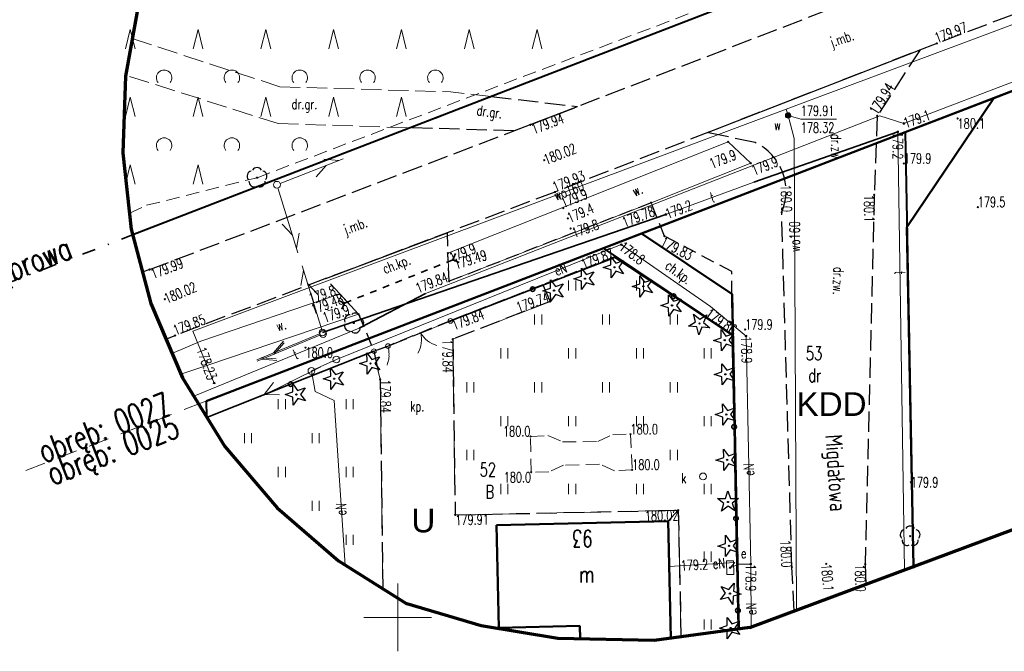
# Model space of a CAD drawing. Header units: metres. Extents: x 7429064 to 7430889, y 5709479 to 5710355.
# Tile 4 of 56: x 7429122 to 7429195, y 5709598 to 5709644. Entities that reach past the tile are written whole.
import ezdxf
from ezdxf.enums import TextEntityAlignment as Align

# ---------------------------------------------------------------- set-up
doc = ezdxf.new("R2010")
doc.units = ezdxf.units.M
for name, pattern in [('1', [0]), ('12', [3, 1, -1, 0, -1]), ('2_1', [0]), ('2_KTCR02', [1.5, 1, -0.5]), ('2_KTJZ01', [2, 1.5, -0.5]), ('2_KTPL01', [2, 1.5, -0.5]), ('2_PTTL', [1.5, 1, -0.5]), ('2_PTTU', [1.5, 1, -0.5]), ('3_1', [0]), ('3_14', [1, -1]), ('3_EGBU_A', [0]), ('3_KTCR02', [1.5, 1, -0.5]), ('3_KTJZ01', [2, 1.5, -0.5]), ('3_KTPL01', [2, 1.5, -0.5]), ('3_PTRW02', [0]), ('3_PTTL', [1.5, 1, -0.5]), ('3_PTTU', [1.5, 1, -0.5]), ('4', [2.5, 1.5, -1]), ('4_KTJZ01', [2, 1.5, -0.5]), ('4_PTTL', [1.5, 1, -0.5]), ('4_SUOP03_17', [0]), ('4_SUPE_01', [0]), ('4_SUPT_01', [0]), ('4_SUPW_01', [0]), ('7_1', [0]), ('7_14', [1, -1]), ('7_SUOP03_07', [0]), ('7_SUPE_01', [0]), ('7_SUPT_01', [0]), ('7_SUPW_01', [0]), ('7_SUSM03_02', [0])]:
    doc.linetypes.add(name, pattern=pattern)
doc.layers.add('_1_X-REFY', color=7, linetype='Continuous')
for name, color, linetype, lineweight in [('BUIB_L_4', 252, 'Continuous', 35), ('EADTD_T_0', 252, 'Continuous', 25), ('EGBB_E_T_0', 252, 'Continuous', 20), ('EGBB_L_0', 252, '3_EGBU_A', 50), ('GMINA_L_0', 252, '12', 35), ('KRZYZE_L_0', 252, '1', 18), ('KTCR_E_T_1', 252, 'Continuous', 15), ('KTCR_L_1', 252, '2_KTCR02', 30), ('KTJZ_E_T_0', 252, 'Continuous', 15), ('KTJZ_E_T_0_a', 252, 'Continuous', 15), ('KTJZ_L_0', 252, '2_KTJZ01', 30), ('KTJZ_L_0_a', 252, '4_KTJZ01', 18), ('KTOK_L_1', 252, '2_1', 18), ('KTOK_L_3', 252, '2_1', 18), ('KTOK_L_4', 252, 'Continuous', 35), ('KTPL_E_T_0', 252, 'Continuous', 15), ('KTPL_L_0', 252, '2_KTPL01', 30), ('KTUL_E_T_0', 252, 'Continuous', 25), ('LINIE_ROZGRANICZAJACE_L_0', 252, 'Continuous', 50), ('MPZP', 252, 'Continuous', 50), ('OBOP_T_0', 82, 'Continuous', 30), ('OBOP_T_1', 82, 'Continuous', 30), ('OBREB_L_0', 252, '4', 18), ('OBREB_T_0', 252, 'Continuous', 18), ('PTRW_E_T_0', 252, 'Continuous', 15), ('PTRW_L_1', 252, 'Continuous', 18), ('PTTL_L_2_a', 252, '4_PTTL', 18), ('PTTL_L_4', 252, '2_PTTL', 18), ('PTTU_L_2', 252, '2_PTTU', 18), ('RTPW_T_0', 252, 'Continuous', 15), ('RTPW_T_1', 252, 'Continuous', 15), ('SUOT_L_1', 252, '4_SUOP03_17', 35), ('SUPE_E_T_3', 252, 'Continuous', 15), ('SUPE_L_3', 252, '4_SUPE_01', 18), ('SUPT_E_T_0', 252, 'Continuous', 15), ('SUPT_L_0', 252, '4_SUPT_01', 18), ('SUPW_E_T_0', 252, 'Continuous', 15), ('SUPW_L_0', 252, '4_SUPW_01', 18), ('SUSM_L_4', 252, 'Continuous', 18), ('SUSM_T_3', 252, 'Continuous', 18), ('SUTE_T_0', 252, 'Continuous', 18), ('SUTT_T_0', 252, 'Continuous', 18), ('SUTW_T_0', 252, 'Continuous', 18), ('SUUE_E_T_2', 252, 'Continuous', 15), ('SUUE_T_3', 252, 'Continuous', 18), ('SUUK_E_T_9', 252, 'Continuous', 15), ('SUUK_T_2', 252, 'Continuous', 18), ('SUUW_E_T_5', 252, 'Continuous', 15), ('SUUW_T_7', 252, 'Continuous', 18), ('zakres', 252, 'Continuous', 70)]:
    doc.layers.add(name, color=color, linetype=linetype, lineweight=lineweight)
for name, color, linetype, lineweight, true_color in [('DZIALKA_L_0', 7, '1', 40, 0x008000), ('DZIALKA_T_0', 7, 'Continuous', 40, 0x008000), ('OBOP_T_1_a', 7, 'Continuous', 30, 0x008000), ('UZYTKI_T_0', 7, 'Continuous', 35, 0x008000)]:
    doc.layers.add(name, color=color, linetype=linetype, lineweight=lineweight, true_color=true_color)
doc.styles.add('Arial', font='arial.ttf')
doc.styles.get("Standard").update_dxf_attribs({"font": 'simplex.shx'})

# ---------------------------------------------------------------- blocks, each defined once
blk = doc.blocks.new('3_OBOP01_01')
at = {"linetype": 'Continuous'}
for p, q in [((-0.78225, -0.26495), (-0.3012, 0.09375)), ((-0.3012, 0.09375), (-0.4937, 0.6621)), ((-0.4937, 0.6621), (-0.0039, 0.31545)), ((-0.0039, 0.31545), (0.4771, 0.67415)), ((0.4771, 0.67415), (0.2988, 0.1012)), ((0.2988, 0.1012), (0.7886, -0.24545)), ((-0.18225, -0.2575), (-0.78225, -0.26495)), ((0.01025, -0.82585), (-0.18225, -0.2575)), ((0.1886, -0.2529), (0.01025, -0.82585)), ((0.7886, -0.24545), (0.1886, -0.2529))]:
    blk.add_line(p, q, dxfattribs=at)
blk.add_circle((0, 0), 0.045, dxfattribs=at)
blk = doc.blocks.new('3_OBOP02_01')
at = {"linetype": 'Continuous'}
blk.add_circle((0, 0), 0.045, dxfattribs=at)
for centre, start, end in [((0, 0.375), 30.14012, 149.85988), ((-0.357, 0.116), 102.14447, 221.86002), ((0.357, 0.116), 318.13998, 77.85553), ((-0.22, -0.303), 174.14818, 293.85423), ((0.22, -0.303), 246.14577, 5.85182)]:
    blk.add_arc(centre, 0.375, start, end, dxfattribs=at)
blk = doc.blocks.new('3_PTTU04')
at = {"linetype": 'Continuous'}
for p, q in [((-0.2625, -0.375), (-0.2625, 0.375)), ((0.2625, -0.375), (0.2625, 0.375))]:
    blk.add_line(p, q, dxfattribs=at)
blk = doc.blocks.new('3_RTPW01')
at = {"linetype": 'Continuous'}
blk.add_circle((0, 0), 0.045, dxfattribs=at)
blk = doc.blocks.new('3_RTPW02')
at = {"linetype": 'Continuous'}
blk.add_circle((0, 0), 0.045, dxfattribs=at)
blk = doc.blocks.new('4_OBOP02_01')
at = {"linetype": 'Continuous'}
blk.add_circle((0, 0), 0.045, dxfattribs=at)
for centre, start, end in [((0, 0.375), 30.14012, 149.85988), ((-0.357, 0.116), 102.14447, 221.86002), ((0.357, 0.116), 318.13998, 77.85553), ((-0.22, -0.303), 174.14818, 293.85423), ((0.22, -0.303), 246.14577, 5.85182)]:
    blk.add_arc(centre, 0.375, start, end, dxfattribs=at)
blk = doc.blocks.new('4_PTTL02')
at = {"linetype": 'Continuous'}
blk.add_arc((0, 0.357), 0.571, 321.31784, 218.68216, dxfattribs=at)
blk = doc.blocks.new('4_PTTL01')
at = {"linetype": 'Continuous'}
for p, q in [((-0.357, 0), (0, 1.429)), ((0, 1.429), (0.357, 0))]:
    blk.add_line(p, q, dxfattribs=at)
blk = doc.blocks.new('7_SUSM04_01')
at = {"linetype": 'Continuous'}
blk.add_circle((0, 0), 0.25, dxfattribs=at)
blk = doc.blocks.new('7_SUPS01_03')
at = {"linetype": 'Continuous'}
blk.add_circle((0, 0), 0.0625, dxfattribs=at)
blk = doc.blocks.new('7_SUPS01_07')
at = {"linetype": 'Continuous'}
blk.add_circle((0, 0), 0.0625, dxfattribs=at)
blk = doc.blocks.new('7_SUPS01_08')
at = {"linetype": 'Continuous'}
blk.add_circle((0, 0), 0.0625, dxfattribs=at)
blk = doc.blocks.new('7_SUUS18_01')
at = {"linetype": 'Continuous'}
for p, q in [((0.5, 0.25), (-0.5, 0.25)), ((-0.5, 0.25), (-0.5, -0.25)), ((0.5, -0.25), (0.5, 0.25)), ((-0.5, -0.25), (0.5, -0.25))]:
    blk.add_line(p, q, dxfattribs=at)
blk = doc.blocks.new('7_SUUS15_05')
at = {"linetype": 'Continuous'}
blk.add_circle((0, 0), 0.25, dxfattribs=at)
blk = doc.blocks.new('7_SUUS25')
at = {"linetype": 'Continuous'}
for radius in [0.2, 0.175, 0.15, 0.125, 0.1, 0.075, 0.05, 0.025, 0.00715]:
    blk.add_circle((0, 0), radius, dxfattribs=at)
blk = doc.blocks.new('X-ref_MDCP_Szara')
at = {"layer": 'BUIB_L_4', "linetype": '3_1'}
for p, q in [((7429154.07, 5709626.38), (7429154.265, 5709626.835)), ((7429152.666, 5709625.819), (7429153.136, 5709626.007)), ((7429153.606, 5709626.194), (7429154.07, 5709626.38)), ((7429154.07, 5709626.38), (7429154.525, 5709626.185)), ((7429150.787, 5709625.068), (7429151.257, 5709625.256)), ((7429151.727, 5709625.443), (7429152.197, 5709625.631)), ((7429148.908, 5709624.317), (7429149.378, 5709624.504)), ((7429149.848, 5709624.692), (7429150.318, 5709624.88)), ((7429147.029, 5709623.566), (7429147.499, 5709623.753)), ((7429147.969, 5709623.941), (7429148.439, 5709624.129)), ((7429145.635, 5709623.385), (7429146.09, 5709623.19)), ((7429145.895, 5709622.735), (7429146.09, 5709623.19)), ((7429146.09, 5709623.19), (7429146.56, 5709623.378))]:
    blk.add_line(p, q, dxfattribs=at)
at = {"layer": 'DZIALKA_L_0', "linetype": '1'}
for p, q in [((7429307.84, 5709696.73), (7429130.469, 5709628.223)), ((7429228.8, 5709651.74), (7429187.41, 5709635.8)), ((7429187.41, 5709635.8), (7429174.51, 5709630.84)), ((7429187.41, 5709635.8), (7429188.018, 5709603.625)), ((7429165.18, 5709627.25), (7429174.51, 5709630.84)), ((7429165.18, 5709627.25), (7429135.87, 5709615.96)), ((7429174.71, 5709620.84), (7429165.18, 5709627.25)), ((7429175.153, 5709599.145), (7429174.71, 5709620.84)), ((7429135.87, 5709615.96), (7429135.894, 5709614.813))]:
    blk.add_line(p, q, dxfattribs=at)
at = {"layer": 'EGBB_L_0', "linetype": '3_EGBU_A'}
for p, q in [((7429169.94, 5709607.1), (7429157.29, 5709606.81)), ((7429157.29, 5709606.81), (7429157.46, 5709599.24)), ((7429170.136, 5709598.463), (7429169.94, 5709607.1)), ((7429157.46, 5709599.24), (7429163.44, 5709599.37)), ((7429163.44, 5709599.37), (7429163.462, 5709598.414))]:
    blk.add_line(p, q, dxfattribs=at)
at = {"layer": 'GMINA_L_0', "linetype": '12'}
blk.add_line((7429100.731, 5709616.737), (7429307.84, 5709696.73), dxfattribs=at)
at = {"layer": 'KRZYZE_L_0', "linetype": '1'}
for p, q in [((7429150, 5709597.5), (7429150, 5709602.5)), ((7429147.5, 5709600), (7429152.5, 5709600))]:
    blk.add_line(p, q, dxfattribs=at)
at = {"layer": 'KTCR_L_1', "linetype": '3_KTCR02'}
for p, q in [((7429168.68, 5709630.59), (7429153.8, 5709624.8)), ((7429169.66, 5709628.13), (7429168.68, 5709630.59)), ((7429153.645, 5709628.377), (7429153.7, 5709626.87)), ((7429174.63, 5709625.51), (7429169.66, 5709628.13)), ((7429153.8, 5709624.8), (7429153.7, 5709626.87)), ((7429166.01, 5709626.61), (7429160.701, 5709624.543)), ((7429174.66, 5709620.83), (7429166.01, 5709626.61)), ((7429145.729, 5709623.875), (7429144.695, 5709624.994)), ((7429174.66, 5709620.83), (7429174.63, 5709625.51)), ((7429160.701, 5709624.543), (7429153.89, 5709621.89)), ((7429145.729, 5709623.875), (7429147.12, 5709622.37)), ((7429147.12, 5709622.37), (7429148.25, 5709619.64)), ((7429153.89, 5709621.89), (7429149.392, 5709620.07)), ((7429148.25, 5709619.64), (7429149.392, 5709620.07))]:
    blk.add_line(p, q, dxfattribs=at)
at = {"layer": 'KTCR_L_1', "linetype": '3_14'}
blk.add_line((7429144.695, 5709624.994), (7429153.645, 5709628.377), dxfattribs=at)
at = {"layer": 'KTJZ_L_0', "linetype": '3_KTJZ01'}
for p, q in [((7429217.74, 5709652.88), (7429189.75, 5709642.35)), ((7429159.76, 5709636.34), (7429187.76, 5709647.17)), ((7429189.75, 5709642.35), (7429161.59, 5709631.38)), ((7429188.509, 5709641.866), (7429185.35, 5709637.01)), ((7429150.931, 5709636.123), (7429156.886, 5709638.423)), ((7429156.886, 5709638.423), (7429163.263, 5709637.695)), ((7429185.35, 5709637.01), (7429185.13, 5709631.18)), ((7429131.7, 5709625.66), (7429159.76, 5709636.34)), ((7429158.567, 5709635.886), (7429150.931, 5709636.123)), ((7429176.35, 5709635.03), (7429172.852, 5709635.767)), ((7429161.59, 5709631.38), (7429133.6, 5709620.8)), ((7429185.13, 5709631.18), (7429184.47, 5709603.92)), ((7429179.06, 5709603.71), (7429178.31, 5709629.89)), ((7429131.7, 5709625.66), (7429131.187, 5709625.464)), ((7429132.906, 5709620.531), (7429133.6, 5709620.8)), ((7429184.47, 5709603.92), (7429184.503, 5709602.44)), ((7429179.23, 5709600.474), (7429179.06, 5709603.71))]:
    blk.add_line(p, q, dxfattribs=at)
at = {"layer": 'KTJZ_L_0', "linetype": '3_14'}
for p, q in [((7429172.852, 5709635.767), (7429188.509, 5709641.866)), ((7429158.567, 5709635.886), (7429163.263, 5709637.695))]:
    blk.add_line(p, q, dxfattribs=at)
at = {"layer": 'KTJZ_L_0', "linetype": '3_KTJZ01'}
blk.add_arc((7429174.699, 5709631.457), 3.936, 336.54726, 65.19874, dxfattribs=at)
at = {"layer": 'KTJZ_L_0_a', "linetype": '4_KTJZ01'}
for p, q in [((7429130.425, 5709642.71), (7429141.301, 5709639.147)), ((7429141.194, 5709636.426), (7429129.939, 5709640.008)), ((7429141.301, 5709639.147), (7429153.892, 5709638.77)), ((7429156.886, 5709638.423), (7429153.892, 5709638.77)), ((7429150.931, 5709636.123), (7429156.886, 5709638.423)), ((7429141.194, 5709636.426), (7429150.931, 5709636.123))]:
    blk.add_line(p, q, dxfattribs=at)
at = {"layer": 'KTOK_L_1'}
for p, q in [((7429153.89, 5709621.87), (7429152.165, 5709621.178)), ((7429151.005, 5709620.712), (7429149.28, 5709620.02)), ((7429152.397, 5709621.271), (7429151.005, 5709620.712))]:
    blk.add_line(p, q, dxfattribs=at)
for centre in [(7429153.89, 5709621.87), (7429149.28, 5709620.02)]:
    blk.add_circle(centre, 0.17, dxfattribs=at)
for centre, start, end in [((7429149.76, 5709620.51), 329.84684, 13.92121), ((7429153.436, 5709621.986), 209.81012, 253.88449)]:
    blk.add_arc(centre, 2, start, end, dxfattribs=at)
at = {"layer": 'KTOK_L_3'}
for p, q in [((7429149.28, 5709620.02), (7429148.765, 5709619.83)), ((7429149.28, 5709620.02), (7429149.301, 5709619.921)), ((7429149.301, 5709619.921), (7429149.322, 5709619.822)), ((7429148.765, 5709619.83), (7429148.25, 5709619.64)), ((7429149.322, 5709619.822), (7429149.339, 5709619.733)), ((7429149.348, 5709619.16), (7429149.338, 5709619.061)), ((7429149.339, 5709619.733), (7429149.346, 5709619.629)), ((7429149.346, 5709619.629), (7429149.357, 5709619.537)), ((7429149.361, 5709619.25), (7429149.348, 5709619.16)), ((7429149.357, 5709619.537), (7429149.361, 5709619.442)), ((7429149.361, 5709619.442), (7429149.357, 5709619.345)), ((7429149.357, 5709619.345), (7429149.361, 5709619.25)), ((7429149.229, 5709618.637), (7429149.215, 5709618.61)), ((7429149.259, 5709618.723), (7429149.229, 5709618.637)), ((7429149.283, 5709618.806), (7429149.259, 5709618.723)), ((7429149.307, 5709618.889), (7429149.283, 5709618.806)), ((7429149.321, 5709618.98), (7429149.307, 5709618.889)), ((7429149.338, 5709619.061), (7429149.321, 5709618.98))]:
    blk.add_line(p, q, dxfattribs=at)
for centre in [(7429149.28, 5709620.02), (7429148.25, 5709619.64)]:
    blk.add_circle(centre, 0.17, dxfattribs=at)
at = {"layer": 'KTOK_L_4'}
for p, q in [((7429159.95, 5709624.215), (7429166.01, 5709626.56)), ((7429170.335, 5709623.695), (7429166.01, 5709626.56)), ((7429153.89, 5709621.87), (7429159.95, 5709624.215)), ((7429174.66, 5709620.83), (7429170.335, 5709623.695)), ((7429174.8, 5709614.06), (7429174.66, 5709620.83)), ((7429148.25, 5709619.64), (7429142.11, 5709617.21)), ((7429142.11, 5709617.21), (7429135.97, 5709614.78)), ((7429135.97, 5709614.78), (7429135.972, 5709614.687)), ((7429174.94, 5709607.29), (7429174.8, 5709614.06)), ((7429175.08, 5709600.52), (7429174.94, 5709607.29)), ((7429175.109, 5709599.139), (7429175.08, 5709600.52))]:
    blk.add_line(p, q, dxfattribs=at)
for centre in [(7429159.95, 5709624.215), (7429170.335, 5709623.695), (7429142.11, 5709617.21), (7429174.8, 5709614.06), (7429174.94, 5709607.29), (7429175.08, 5709600.52)]:
    blk.add_circle(centre, 0.17, dxfattribs=at)
at = {"layer": 'KTPL_L_0', "linetype": '3_KTPL01'}
for p, q in [((7429153.89, 5709621.87), (7429160.701, 5709624.543)), ((7429160.701, 5709624.543), (7429161.24, 5709623.31)), ((7429161.24, 5709623.31), (7429154.06, 5709620.52)), ((7429149.28, 5709620.02), (7429153.89, 5709621.87)), ((7429148.25, 5709619.64), (7429149.28, 5709620.02)), ((7429154.06, 5709620.52), (7429154.24, 5709607.56)), ((7429148.25, 5709619.64), (7429148.71, 5709617.55)), ((7429148.71, 5709617.55), (7429148.906, 5709602.114)), ((7429154.24, 5709607.56), (7429170.69, 5709607.91)), ((7429170.69, 5709607.91), (7429170.886, 5709598.565)), ((7429169.94, 5709607.1), (7429157.29, 5709606.81)), ((7429157.29, 5709606.81), (7429157.46, 5709599.24)), ((7429170.136, 5709598.463), (7429169.94, 5709607.1)), ((7429157.46, 5709599.24), (7429163.44, 5709599.37)), ((7429163.44, 5709599.37), (7429163.462, 5709598.414))]:
    blk.add_line(p, q, dxfattribs=at)
at = {"layer": 'KTPL_L_0', "linetype": '3_14'}
blk.add_line((7429169.94, 5709607.1), (7429170.69, 5709607.91), dxfattribs=at)
at = {"layer": 'LINIE_ROZGRANICZAJACE_L_0', "flags": 128}
for points in [[(7429193.942, 5709638.316), (7429196.742, 5709639.394)], [(7429193.942, 5709638.316), (7429196.742, 5709639.394)], [(7429193.942, 5709638.316), (7429187.41, 5709635.8)], [(7429193.942, 5709638.316), (7429187.41, 5709635.8)], [(7429193.942, 5709638.316), (7429187.542, 5709628.801)], [(7429193.942, 5709638.316), (7429187.542, 5709628.801)], [(7429174.51, 5709630.84), (7429187.41, 5709635.8)], [(7429174.51, 5709630.84), (7429187.41, 5709635.8)], [(7429167.977, 5709628.326), (7429174.51, 5709630.84)], [(7429167.977, 5709628.326), (7429174.51, 5709630.84)], [(7429167.977, 5709628.326), (7429165.18, 5709627.25)], [(7429167.977, 5709628.326), (7429165.18, 5709627.25)], [(7429167.977, 5709628.326), (7429174.649, 5709623.841)], [(7429167.977, 5709628.326), (7429174.649, 5709623.841)], [(7429165.18, 5709627.25), (7429135.87, 5709615.96)], [(7429165.18, 5709627.25), (7429135.87, 5709615.96)]]:
    blk.add_lwpolyline(points, dxfattribs=at)
at = {"layer": 'LINIE_ROZGRANICZAJACE_L_0'}
for points in [[(7429187.542, 5709628.801), (7429188.016, 5709603.751)], [(7429187.542, 5709628.801), (7429188.016, 5709603.751)], [(7429175.153, 5709599.145), (7429174.649, 5709623.841)], [(7429175.153, 5709599.145), (7429174.649, 5709623.841)]]:
    blk.add_lwpolyline(points, dxfattribs=at)
at = {"layer": 'OBREB_L_0', "linetype": '4'}
for p, q in [((7429187.41, 5709635.8), (7429228.8, 5709651.74)), ((7429174.51, 5709630.84), (7429187.41, 5709635.8)), ((7429165.18, 5709627.25), (7429174.51, 5709630.84)), ((7429135.87, 5709615.96), (7429165.18, 5709627.25)), ((7429122.591, 5709610.844), (7429135.87, 5709615.96)), ((7429135.316, 5709615.746), (7429135.87, 5709615.96))]:
    blk.add_line(p, q, dxfattribs=at)
at = {"layer": 'PTRW_L_1', "linetype": '3_PTRW02'}
for p, q in [((7429153.7, 5709626.87), (7429174.36, 5709635.08)), ((7429174.36, 5709635.08), (7429176.04, 5709633.5)), ((7429176.04, 5709633.5), (7429168.68, 5709630.59)), ((7429153.8, 5709624.8), (7429168.68, 5709630.59)), ((7429153.7, 5709626.87), (7429153.8, 5709624.8)), ((7429135.5, 5709620.37), (7429145.729, 5709623.875)), ((7429145.729, 5709623.875), (7429147.12, 5709622.37)), ((7429147.12, 5709622.37), (7429136.01, 5709618.6)), ((7429133.362, 5709619.461), (7429135.5, 5709620.37)), ((7429136.01, 5709618.6), (7429134.008, 5709617.944))]:
    blk.add_line(p, q, dxfattribs=at)
at = {"layer": 'PTTL_L_2_a', "linetype": '4_PTTL'}
for p, q in [((7429139.63, 5709632.44), (7429174.06, 5709645.52)), ((7429131.49, 5709630.4), (7429139.63, 5709632.44)), ((7429130.229, 5709629.822), (7429131.49, 5709630.4))]:
    blk.add_line(p, q, dxfattribs=at)
at = {"layer": 'PTTL_L_4', "linetype": '3_PTTL'}
for p, q in [((7429159.79, 5709613.35), (7429161.07, 5709613.41)), ((7429159.84, 5709610.71), (7429159.79, 5709613.35)), ((7429161.07, 5709613.41), (7429162.16, 5709612.95)), ((7429164.75, 5709612.97), (7429165.85, 5709613.5)), ((7429165.85, 5709613.5), (7429167.16, 5709613.51)), ((7429167.16, 5709613.51), (7429167.29, 5709610.89)), ((7429162.16, 5709612.95), (7429164.75, 5709612.97)), ((7429162.22, 5709611.23), (7429161.152, 5709610.733)), ((7429164.88, 5709611.31), (7429162.22, 5709611.23)), ((7429165.98, 5709610.81), (7429164.88, 5709611.31)), ((7429161.152, 5709610.733), (7429159.84, 5709610.71)), ((7429167.29, 5709610.89), (7429165.98, 5709610.81))]:
    blk.add_line(p, q, dxfattribs=at)
at = {"layer": 'PTTU_L_2', "linetype": '3_PTTU'}
for p, q in [((7429166.01, 5709626.56), (7429160.701, 5709624.543)), ((7429174.66, 5709620.83), (7429166.01, 5709626.56)), ((7429160.701, 5709624.543), (7429161.24, 5709623.31)), ((7429161.24, 5709623.31), (7429154.06, 5709620.52)), ((7429175.109, 5709599.139), (7429174.66, 5709620.83)), ((7429154.06, 5709620.52), (7429154.24, 5709607.56)), ((7429148.25, 5709619.64), (7429135.97, 5709614.78)), ((7429148.25, 5709619.64), (7429148.71, 5709617.55)), ((7429148.71, 5709617.55), (7429148.906, 5709602.114)), ((7429135.97, 5709614.78), (7429135.972, 5709614.687)), ((7429159.79, 5709613.35), (7429161.07, 5709613.41)), ((7429159.84, 5709610.71), (7429159.79, 5709613.35)), ((7429161.07, 5709613.41), (7429162.16, 5709612.95)), ((7429164.75, 5709612.97), (7429165.85, 5709613.5)), ((7429165.85, 5709613.5), (7429167.16, 5709613.51)), ((7429167.16, 5709613.51), (7429167.29, 5709610.89)), ((7429162.16, 5709612.95), (7429164.75, 5709612.97)), ((7429162.22, 5709611.23), (7429161.152, 5709610.733)), ((7429164.88, 5709611.31), (7429162.22, 5709611.23)), ((7429165.98, 5709610.81), (7429164.88, 5709611.31)), ((7429161.152, 5709610.733), (7429159.84, 5709610.71)), ((7429167.29, 5709610.89), (7429165.98, 5709610.81)), ((7429154.24, 5709607.56), (7429170.69, 5709607.91)), ((7429170.69, 5709607.91), (7429170.886, 5709598.565))]:
    blk.add_line(p, q, dxfattribs=at)
at = {"layer": 'SUOT_L_1', "linetype": '7_SUOP03_07'}
for p, q in [((7429176.26, 5709632.11), (7429186.87, 5709635.82)), ((7429144.46, 5709621.02), (7429169.77, 5709629.73)), ((7429147.16, 5709621.35), (7429152.05, 5709623.9))]:
    blk.add_line(p, q, dxfattribs=at)
at = {"layer": 'SUOT_L_1', "linetype": '7_1'}
for p, q in [((7429176.26, 5709632.11), (7429186.87, 5709635.82)), ((7429144.46, 5709621.02), (7429169.77, 5709629.73)), ((7429147.16, 5709621.35), (7429152.05, 5709623.9))]:
    blk.add_line(p, q, dxfattribs=at)
at = {"layer": 'SUPE_L_3', "linetype": '7_SUPE_01'}
for p, q in [((7429166.48, 5709627.5), (7429145.48, 5709619.03)), ((7429173.05, 5709622.93), (7429166.48, 5709627.5)), ((7429175.69, 5709620.76), (7429173.05, 5709622.93)), ((7429176.03, 5709603.94), (7429175.69, 5709620.76)), ((7429139.852, 5709616.282), (7429144.336, 5709618.494)), ((7429143.64, 5709618.18), (7429143.92, 5709616.67)), ((7429140.166, 5709616.437), (7429140.841, 5709617.328)), ((7429140.166, 5709616.437), (7429141.284, 5709616.431)), ((7429143.92, 5709616.67), (7429145.31, 5709616)), ((7429145.31, 5709616), (7429146.136, 5709603.857)), ((7429170.016, 5709603.769), (7429174.86, 5709604.05)), ((7429174.86, 5709604.05), (7429174.51, 5709603.67)), ((7429175.16, 5709603.94), (7429174.51, 5709603.67)), ((7429176.03, 5709603.94), (7429175.16, 5709603.94)), ((7429176.057, 5709599.29), (7429176.03, 5709603.94))]:
    blk.add_line(p, q, dxfattribs=at)
at = {"layer": 'SUPE_L_3', "linetype": '7_14'}
for p, q in [((7429144.56, 5709618.605), (7429143.64, 5709618.18)), ((7429145.48, 5709619.03), (7429144.56, 5709618.605))]:
    blk.add_line(p, q, dxfattribs=at)
at = {"layer": 'SUPT_L_0', "linetype": '7_SUPT_01'}
for p, q in [((7429187.32, 5709636.44), (7429223.38, 5709650.26)), ((7429152.05, 5709623.9), (7429185.54, 5709636.99)), ((7429185.54, 5709636.99), (7429187.32, 5709636.44)), ((7429186.87, 5709635.82), (7429176.26, 5709632.11)), ((7429187.363, 5709603.507), (7429186.87, 5709635.82)), ((7429141.333, 5709632.011), (7429145.989, 5709633.833)), ((7429144.55, 5709633.807), (7429145.663, 5709633.706)), ((7429143.983, 5709632.511), (7429144.732, 5709633.341)), ((7429142.649, 5709626.904), (7429141.174, 5709631.681)), ((7429176.26, 5709632.11), (7429169.77, 5709629.73)), ((7429169.77, 5709629.73), (7429144.46, 5709621.02)), ((7429142.251, 5709628.194), (7429141.478, 5709629.002)), ((7429142.546, 5709627.238), (7429142.728, 5709628.341)), ((7429144.426, 5709621.149), (7429142.951, 5709625.926)), ((7429142.872, 5709624.489), (7429143.054, 5709625.592)), ((7429144.122, 5709623.828), (7429143.349, 5709624.636)), ((7429147.16, 5709621.35), (7429152.05, 5709623.9)), ((7429134.965, 5709616.313), (7429147.16, 5709621.35)), ((7429139.61, 5709619.009), (7429144.229, 5709620.924)), ((7429139.647, 5709618.908), (7429144.269, 5709620.815)), ((7429140.857, 5709619.526), (7429141.59, 5709620.371)), ((7429140.895, 5709619.422), (7429141.629, 5709620.266)), ((7429139.934, 5709619.143), (7429141.049, 5709619.064)), ((7429139.97, 5709619.041), (7429141.086, 5709618.96))]:
    blk.add_line(p, q, dxfattribs=at)
at = {"layer": 'SUPW_L_0', "linetype": '7_SUPW_01'}
for p, q in [((7429258.41, 5709667.37), (7429178.651, 5709637.494)), ((7429178.651, 5709637.494), (7429134.91, 5709621.11)), ((7429178.78, 5709637.03), (7429178.651, 5709637.494)), ((7429179.23, 5709635.32), (7429178.78, 5709637.03)), ((7429179.4, 5709600.537), (7429179.23, 5709635.32)), ((7429134.91, 5709621.11), (7429136.47, 5709617.29))]:
    blk.add_line(p, q, dxfattribs=at)
at = {"layer": 'SUPW_L_0', "linetype": '7_1'}
for p, q in [((7429178.651, 5709637.494), (7429258.41, 5709667.37)), ((7429178.651, 5709637.494), (7429134.91, 5709621.11)), ((7429178.78, 5709637.03), (7429178.651, 5709637.494)), ((7429179.23, 5709635.32), (7429178.78, 5709637.03)), ((7429179.4, 5709600.537), (7429179.23, 5709635.32)), ((7429134.91, 5709621.11), (7429136.47, 5709617.29))]:
    blk.add_line(p, q, dxfattribs=at)
at = {"layer": 'SUSM_L_4', "linetype": '7_SUSM03_02'}
for p, q in [((7429143.867, 5709618.285), (7429144.321, 5709618.495)), ((7429145.026, 5709618.82), (7429145.48, 5709619.03))]:
    blk.add_line(p, q, dxfattribs=at)
for centre in [(7429145.48, 5709619.03), (7429143.64, 5709618.18)]:
    blk.add_circle(centre, 0.25, dxfattribs=at)
at = {"layer": 'SUTW_T_0', "linetype": 'Continuous'}
for p, q in [((7429178.78, 5709637.03), (7429179.718, 5709636.751)), ((7429179.718, 5709636.751), (7429182.351, 5709636.751))]:
    blk.add_line(p, q, dxfattribs=at)
at = {"layer": 'zakres', "linetype": 'Continuous'}
blk.add_line((7429175.963, 5709599.255), (7429333.846, 5709658.146), dxfattribs=at)
at = {"layer": 'zakres', "linetype": 'Continuous', "lineweight": 70, "flags": 128}
for points in [[(7429132.727, 5709650.897), (7429130.931, 5709645.519), (7429129.926, 5709639.939), (7429129.735, 5709634.272), (7429130.361, 5709628.637), (7429131.79, 5709623.15), (7429134.125, 5709617.67), (7429137.26, 5709612.606), (7429141.125, 5709608.073), (7429145.629, 5709604.176), (7429150.671, 5709601.004)], [(7429175.963, 5709599.255), (7429168.913, 5709598.297), (7429161.8, 5709598.45), (7429156.155, 5709599.376), (7429150.671, 5709601.004)]]:
    blk.add_lwpolyline(points, dxfattribs=at)
at = {"layer": 'OBOP_T_0'}
for p, rotation in [((7429165.98, 5709625.83), 269.9999974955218), ((7429163.806, 5709624.99), 269.9999974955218), ((7429168.107, 5709624.422), 269.9999974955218), ((7429161.53, 5709624.11), 269.9999974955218), ((7429170.23, 5709623.018), 269.9999974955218), ((7429172.251, 5709621.68), 211.1943978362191), ((7429174.11, 5709620.45), 269.9999974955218), ((7429148, 5709618.73), 269.9999974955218), ((7429174.162, 5709617.935), 269.9999974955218), ((7429145.322, 5709617.613), 269.9999974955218), ((7429142.529, 5709616.448), 269.9999974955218), ((7429174.222, 5709614.974), 269.9999974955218), ((7429174.291, 5709611.618), 269.9999974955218), ((7429174.355, 5709608.518), 180.1362982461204), ((7429174.421, 5709605.278), 269.9999974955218), ((7429174.493, 5709601.76), 157.8443503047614), ((7429174.545, 5709599.219), 269.9999974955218)]:
    blk.add_blockref('3_OBOP01_01', p, dxfattribs=dict(at, rotation=rotation))
at = {"layer": 'OBOP_T_1'}
for p, rotation in [((7429146.75, 5709621.72), 269.9999974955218), ((7429187.78, 5709605.99), 359.999997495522)]:
    blk.add_blockref('3_OBOP02_01', p, dxfattribs=dict(at, rotation=rotation))
at = {"layer": 'OBOP_T_1_a', "rotation": 359.999997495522}
blk.add_blockref('4_OBOP02_01', (7429139.63, 5709632.44), dxfattribs=at)
at = {"layer": 'PTTL_L_2_a'}
for name, p in [('4_PTTL01', (7429130.28, 5709641.95)), ('4_PTTL01', (7429135.28, 5709641.95)), ('4_PTTL01', (7429140.28, 5709641.95)), ('4_PTTL01', (7429145.28, 5709641.95)), ('4_PTTL01', (7429150.28, 5709641.95)), ('4_PTTL01', (7429155.28, 5709641.95)), ('4_PTTL01', (7429160.28, 5709641.95)), ('4_PTTL02', (7429132.78, 5709639.45)), ('4_PTTL02', (7429137.78, 5709639.45)), ('4_PTTL02', (7429142.78, 5709639.45)), ('4_PTTL02', (7429147.78, 5709639.45)), ('4_PTTL02', (7429152.78, 5709639.45)), ('4_PTTL01', (7429130.28, 5709636.95)), ('4_PTTL01', (7429135.28, 5709636.95)), ('4_PTTL01', (7429140.28, 5709636.95)), ('4_PTTL01', (7429145.28, 5709636.95)), ('4_PTTL01', (7429150.28, 5709636.95)), ('4_PTTL02', (7429132.78, 5709634.45)), ('4_PTTL02', (7429137.78, 5709634.45)), ('4_PTTL02', (7429142.78, 5709634.45)), ('4_PTTL01', (7429130.28, 5709631.95)), ('4_PTTL01', (7429135.28, 5709631.95))]:
    blk.add_blockref(name, p, dxfattribs=at)
at = {"layer": 'PTTU_L_2'}
for p in [(7429162.86, 5709624.48), (7429167.86, 5709624.48), (7429160.36, 5709621.98), (7429165.36, 5709621.98), (7429170.36, 5709621.98), (7429157.86, 5709619.48), (7429162.86, 5709619.48), (7429167.86, 5709619.48), (7429172.86, 5709619.48), (7429155.36, 5709616.98), (7429160.36, 5709616.98), (7429165.36, 5709616.98), (7429170.36, 5709616.98), (7429141.46, 5709615.73), (7429146.46, 5709615.73), (7429157.86, 5709614.48), (7429162.86, 5709614.48), (7429167.86, 5709614.48), (7429172.86, 5709614.48), (7429138.96, 5709613.23), (7429143.96, 5709613.23), (7429155.36, 5709611.98), (7429170.36, 5709611.98), (7429141.46, 5709610.73), (7429146.46, 5709610.73), (7429157.86, 5709609.48), (7429162.86, 5709609.48), (7429167.86, 5709609.48), (7429172.86, 5709609.48), (7429143.96, 5709608.23), (7429146.46, 5709605.73), (7429172.86, 5709604.48), (7429172.86, 5709599.48)]:
    blk.add_blockref('3_PTTU04', p, dxfattribs=at)
at = {"layer": 'RTPW_T_0'}
for p in [(7429191.28, 5709636.81), (7429187.315, 5709633.485), (7429185.13, 5709631.18), (7429162.21, 5709630.19), (7429192.77, 5709630.27), (7429162.54, 5709629.44), (7429178.31, 5709629.89), (7429162.75, 5709628.69), (7429175.62, 5709621.24), (7429143.2, 5709619.904), (7429181.6, 5709603.95), (7429184.47, 5709603.92), (7429179.06, 5709603.71)]:
    blk.add_blockref('3_RTPW01', p, dxfattribs=at)
for p, rotation in [((7429174.36, 5709635.08), 269.9999974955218), ((7429176.04, 5709633.5), 269.9999974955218), ((7429153.7, 5709626.87), 269.9999974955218), ((7429145.51, 5709623.8), 269.9999974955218), ((7429147.12, 5709622.37), 269.9999974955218), ((7429159.79, 5709613.35), 269.9999974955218), ((7429167.16, 5709613.51), 269.9999974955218), ((7429159.84, 5709610.71), 269.9999974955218), ((7429167.29, 5709610.89), 269.9999974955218), ((7429187.83, 5709609.97), 359.999997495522)]:
    blk.add_blockref('3_RTPW01', p, dxfattribs=dict(at, rotation=rotation))
at = {"layer": 'RTPW_T_1'}
for p in [(7429189.75, 5709642.35), (7429185.35, 5709637.01), (7429159.76, 5709636.34), (7429160.81, 5709633.73), (7429161.59, 5709631.38), (7429131.7, 5709625.66), (7429132.83, 5709623.47), (7429133.6, 5709620.8)]:
    blk.add_blockref('3_RTPW02', p, dxfattribs=at)
for p, rotation in [((7429168.68, 5709630.59), 269.9999974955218), ((7429169.66, 5709628.13), 269.9999974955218), ((7429154.07, 5709626.38), 359.999997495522), ((7429166.01, 5709626.56), 269.9999974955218), ((7429153.8, 5709624.8), 59.42405644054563), ((7429146.09, 5709623.19), 359.999997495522), ((7429161.24, 5709623.31), 269.9999974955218), ((7429153.89, 5709621.87), 269.9999974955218), ((7429174.66, 5709620.83), 269.9999974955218), ((7429154.06, 5709620.52), 269.9999974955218), ((7429148.71, 5709617.55), 269.9999974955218), ((7429154.24, 5709607.56), 269.9999974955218), ((7429170.69, 5709607.91), 269.9999974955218)]:
    blk.add_blockref('3_RTPW02', p, dxfattribs=dict(at, rotation=rotation))
at = {"layer": 'SUSM_T_3'}
for p, rotation in [((7429141.1, 5709631.92), 359.9999970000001), ((7429144.5, 5709620.91), 359.999997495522)]:
    blk.add_blockref('7_SUSM04_01', p, dxfattribs=dict(at, rotation=rotation))
blk.add_blockref('7_SUSM04_01', (7429144.46, 5709621.02), dxfattribs=at)
at = {"layer": 'SUTE_T_0'}
for p in [(7429166.48, 5709627.5), (7429175.69, 5709620.76), (7429176.03, 5709603.94), (7429170.016, 5709603.769), (7429174.51, 5709603.67)]:
    blk.add_blockref('7_SUPS01_03', p, dxfattribs=at)
at = {"layer": 'SUTT_T_0'}
for p in [(7429186.87, 5709635.82), (7429187.32, 5709636.44), (7429169.77, 5709629.73)]:
    blk.add_blockref('7_SUPS01_07', p, dxfattribs=at)
at = {"layer": 'SUTW_T_0'}
for p in [(7429178.78, 5709637.03), (7429136.47, 5709617.29)]:
    blk.add_blockref('7_SUPS01_08', p, dxfattribs=at)
at = {"layer": 'SUUE_T_3', "rotation": 271.4141813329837}
blk.add_blockref('7_SUUS18_01', (7429174.51, 5709603.67), dxfattribs=at)
at = {"layer": 'SUUK_T_2', "rotation": 269.9999974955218}
blk.add_blockref('7_SUUS15_05', (7429172.51, 5709610.4), dxfattribs=at)
at = {"layer": 'SUUW_T_7', "rotation": 284.7435618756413}
blk.add_blockref('7_SUUS25', (7429178.78, 5709637.03), dxfattribs=at)
at = {"layer": 'DZIALKA_T_0', "width": 0.7}
for s, p in [('53', (7429180.099, 5709619.983)), ('52', (7429156.05, 5709611.397))]:
    blk.add_text(s, height=1, dxfattribs=at).set_placement(p, align=Align.TOP_LEFT)
at = {"layer": 'EADTD_T_0', "width": 0.7}
blk.add_text('93', height=1.25, rotation=180, dxfattribs=at).set_placement((7429163.612, 5709606.439), align=Align.CENTER)
at = {"layer": 'EGBB_E_T_0', "width": 0.7}
blk.add_text('m', height=1.25, dxfattribs=at).set_placement((7429163.95, 5709603.191), align=Align.MIDDLE)
at = {"layer": 'KTCR_E_T_1', "width": 0.7}
for rotation, p in [(20.99285, (7429149.948, 5709625.936)), (323.2858, (7429170.636, 5709625.365))]:
    blk.add_text('ch.kp.', height=0.75, rotation=rotation, dxfattribs=at).set_placement(p, align=Align.MIDDLE)
at = {"layer": 'KTJZ_E_T_0', "width": 0.7}
for s, rotation, p in [('j.mb.', 18.69897, (7429182.782, 5709642.593)), ('dr.gr.', 352.48356, (7429156.762, 5709637.173)), ('dr.zw.', 271.4688, (7429182.34, 5709634.645)), ('j.mb.', 19.65859, (7429146.916, 5709628.778)), ('dr.zw.', 268.29018, (7429182.49, 5709624.828))]:
    blk.add_text(s, height=0.75, rotation=rotation, dxfattribs=at).set_placement(p, align=Align.MIDDLE)
at = {"layer": 'KTJZ_E_T_0_a', "width": 0.7}
blk.add_text('dr.gr.', height=0.75, dxfattribs=at).set_placement((7429143.129, 5709637.746), align=Align.MIDDLE)
at = {"layer": 'KTPL_E_T_0', "width": 0.7}
blk.add_text('kp.', height=0.75, dxfattribs=at).set_placement((7429151.445, 5709615.453), align=Align.MIDDLE)
at = {"layer": 'KTUL_E_T_0', "width": 0.7}
blk.add_text('Migdałowa', height=1.25, rotation=273.62413, dxfattribs=at).set_placement((7429182.136, 5709610.649), align=Align.MIDDLE)
at = {"layer": 'MPZP', "style": 'Arial'}
for s, p in [('KDD', (7429179.406, 5709614.866)), ('U', (7429151.015, 5709606.274))]:
    blk.add_text(s, height=1.75, dxfattribs=at).set_placement(p)
at = {"layer": 'OBREB_T_0', "width": 0.7}
blk.add_text('obręb: Kolonia Zawada-Dąbrowa', height=1.75, rotation=21.11839, dxfattribs=at).set_placement((7429100.731, 5709616.737))
blk.add_text('obręb: 0027', height=1.75, rotation=21.0714, dxfattribs=at).set_placement((7429133.431, 5709615.02), align=Align.RIGHT)
blk.add_text('obręb: 0025', height=1.75, rotation=21.0714, dxfattribs=at).set_placement((7429133.431, 5709615.02), align=Align.TOP_RIGHT)
at = {"layer": 'PTRW_E_T_0', "width": 0.7}
for rotation, p in [(23.19859, (7429167.675, 5709631.53)), (17.02052, (7429141.397, 5709621.556))]:
    blk.add_text('w.', height=0.75, rotation=rotation, dxfattribs=at).set_placement(p, align=Align.MIDDLE)
at = {"layer": 'RTPW_T_0', "width": 0.7}
for s, p in [('180.1', (7429191.28, 5709636.81)), ('180.0', (7429143.2, 5709619.904))]:
    blk.add_text(s, height=0.75, dxfattribs=at).set_placement(p, align=Align.TOP_LEFT)
for s, rotation, p in [('179.9', 21.61, (7429174.772, 5709634.528)), ('180.0', 273.06223, (7429179.06, 5709603.71))]:
    blk.add_text(s, height=0.75, rotation=rotation, dxfattribs=at).set_placement(p, align=Align.TOP_RIGHT)
for s, rotation, p in [('179.9', 21.54181, (7429175.985, 5709633.289)), ('180.1', 270.78601, (7429185.13, 5709631.18)), ('179.8', 19.89652, (7429162.75, 5709628.69)), ('179.9', 21.67221, (7429153.7, 5709626.87)), ('180.0', 270.80499, (7429184.47, 5709603.92))]:
    blk.add_text(s, height=0.75, rotation=rotation, dxfattribs=at).set_placement(p, align=Align.TOP_LEFT)
for s, p in [('179.9', (7429187.315, 5709633.485)), ('179.5', (7429192.77, 5709630.27)), ('179.9', (7429175.62, 5709621.24)), ('180.0', (7429167.16, 5709613.51)), ('180.0', (7429167.29, 5709610.89))]:
    blk.add_text(s, height=0.75, dxfattribs=at).set_placement(p)
blk.add_text('179.9', height=0.75, rotation=21.92326, dxfattribs=at).set_placement((7429162.21, 5709630.19))
for s, rotation, p in [('180.0', 272.0733, (7429178.31, 5709629.89)), ('179.8', 18.76206, (7429145.51, 5709623.8)), ('179.9', 18.84669, (7429146.531, 5709622.384))]:
    blk.add_text(s, height=0.75, rotation=rotation, dxfattribs=at).set_placement(p, align=Align.RIGHT)
for s, rotation, p in [('179.4', 23.35405, (7429162.54, 5709629.44)), ('180.1', 274.86115, (7429181.6, 5709603.95))]:
    blk.add_text(s, height=0.75, rotation=rotation, dxfattribs=at).set_placement(p, align=Align.MIDDLE_LEFT)
blk.add_text('180.0', height=0.75, dxfattribs=at).set_placement((7429159.79, 5709613.35), align=Align.RIGHT)
blk.add_text('180.0', height=0.75, dxfattribs=at).set_placement((7429159.84, 5709610.71), align=Align.TOP_RIGHT)
blk.add_text('179.9', height=0.75, dxfattribs=at).set_placement((7429187.83, 5709609.97), align=Align.MIDDLE_LEFT)
at = {"layer": 'RTPW_T_1', "width": 0.7}
for s, rotation, p in [('179.97', 20.61659, (7429189.75, 5709642.35)), ('179.94', 58.37674, (7429185.35, 5709637.01)), ('179.93', 21.28387, (7429161.59, 5709631.38)), ('179.85', 20.7062, (7429133.6, 5709620.8)), ('179.84', 270.72877, (7429148.71, 5709617.55))]:
    blk.add_text(s, height=0.75, rotation=rotation, dxfattribs=at).set_placement(p)
for s, rotation, p in [('179.94', 20.83748, (7429159.76, 5709636.34)), ('179.83', 332.20346, (7429169.66, 5709628.13)), ('179.99', 20.83748, (7429131.7, 5709625.66)), ('179.49', 17.523, (7429154.07, 5709626.38)), ('179.84', 21.27789, (7429153.89, 5709621.87)), ('179.84', 270.29236, (7429154.06, 5709620.52)), ('179.91', 1.21888, (7429154.24, 5709607.56))]:
    blk.add_text(s, height=0.75, rotation=rotation, dxfattribs=at).set_placement(p, align=Align.TOP_LEFT)
for rotation, p in [(21.67964, (7429160.81, 5709633.73)), (22.77302, (7429132.83, 5709623.47))]:
    blk.add_text('180.02', height=0.75, rotation=rotation, dxfattribs=at).set_placement(p, align=Align.MIDDLE_LEFT)
for s, rotation, p in [('179.78', 20.8171, (7429168.76, 5709630.352)), ('180.02', 1.308, (7429170.69, 5709607.91))]:
    blk.add_text(s, height=0.75, rotation=rotation, dxfattribs=at).set_placement(p, align=Align.TOP_RIGHT)
for s, rotation, p in [('179.87', 21.20062, (7429166.01, 5709626.56)), ('179.84', 21.26171, (7429153.8, 5709624.8)), ('179.48', 20.24101, (7429146.09, 5709623.19)), ('179.74', 19.50999, (7429161.24, 5709623.31)), ('179.86', 325.5704, (7429174.66, 5709620.83))]:
    blk.add_text(s, height=0.75, rotation=rotation, dxfattribs=at).set_placement(p, align=Align.RIGHT)
at = {"layer": 'SUPE_E_T_3', "width": 0.7}
for rotation, p in [(21.96585, (7429162.003, 5709625.694)), (91.15802, (7429175.889, 5709610.907)), (88.90646, (7429145.824, 5709607.981)), (3.31777, (7429173.676, 5709603.981)), (90.33408, (7429176.058, 5709600.632))]:
    blk.add_text('eN', height=0.75, rotation=rotation, dxfattribs=at).set_placement(p, align=Align.MIDDLE)
at = {"layer": 'SUPT_E_T_0', "width": 0.7}
for rotation, p in [(15.94804, (7429173.192, 5709630.985)), (268.22104, (7429187.029, 5709625.428)), (22.44276, (7429142.464, 5709619.41))]:
    blk.add_text('t', height=0.75, rotation=rotation, dxfattribs=at).set_placement(p, align=Align.MIDDLE)
at = {"layer": 'SUPW_E_T_0', "width": 0.7}
for rotation, p in [(20.53468, (7429162.619, 5709631.489)), (90.28015, (7429179.265, 5709628.098))]:
    blk.add_text('wo160', height=0.75, rotation=rotation, dxfattribs=at).set_placement(p, align=Align.MIDDLE)
at = {"layer": 'SUTE_T_0', "width": 0.7}
for s, rotation, p in [('178.8', 322.24918, (7429166.48, 5709627.5)), ('178.9', 271.58623, (7429175.69, 5709620.76)), ('179.2', 3.31777, (7429170.869, 5709603.819)), ('178.9', 270.04635, (7429176.03, 5709603.94))]:
    blk.add_text(s, height=0.75, rotation=rotation, dxfattribs=at).set_placement(p, align=Align.MIDDLE_LEFT)
at = {"layer": 'SUTT_T_0', "width": 0.7}
for s, rotation, p in [('179.1', 19.21722, (7429187.32, 5709636.44)), ('179.2', 270.04058, (7429186.87, 5709635.82)), ('179.2', 21.08462, (7429169.77, 5709629.73))]:
    blk.add_text(s, height=0.75, rotation=rotation, dxfattribs=at).set_placement(p, align=Align.MIDDLE_LEFT)
at = {"layer": 'SUTW_T_0', "width": 0.7}
for s, p in [('179.91', (7429179.718, 5709637.751)), ('178.32', (7429179.718, 5709636.501))]:
    blk.add_text(s, height=0.75, dxfattribs=at).set_placement(p, align=Align.TOP_LEFT)
blk.add_text('178.23', height=0.75, rotation=290.17388, dxfattribs=at).set_placement((7429136.353, 5709617.576), align=Align.MIDDLE_RIGHT)
at = {"layer": 'SUUE_E_T_2', "width": 0.7}
blk.add_text('e', height=0.75, dxfattribs=at).set_placement((7429175.3, 5709604.36))
at = {"layer": 'SUUK_E_T_9', "width": 0.7}
blk.add_text('k', height=0.75, dxfattribs=at).set_placement((7429170.902, 5709610.277), align=Align.MIDDLE_LEFT)
at = {"layer": 'SUUW_E_T_5', "width": 0.7}
blk.add_text('w', height=0.75, dxfattribs=at).set_placement((7429178.249, 5709636.687), align=Align.TOP_RIGHT)
at = {"layer": 'UZYTKI_T_0', "width": 0.7}
for s, p in [('dr', (7429180.272, 5709618.363)), ('B', (7429156.485, 5709609.764))]:
    blk.add_text(s, height=1, dxfattribs=at).set_placement(p, align=Align.TOP_LEFT)

msp = doc.modelspace()

# ---------------------------------------------------------------- block references
at = {"layer": '_1_X-REFY'}
msp.add_blockref('X-ref_MDCP_Szara', (0, 0), dxfattribs=at)

doc.saveas('drawing.dxf')
